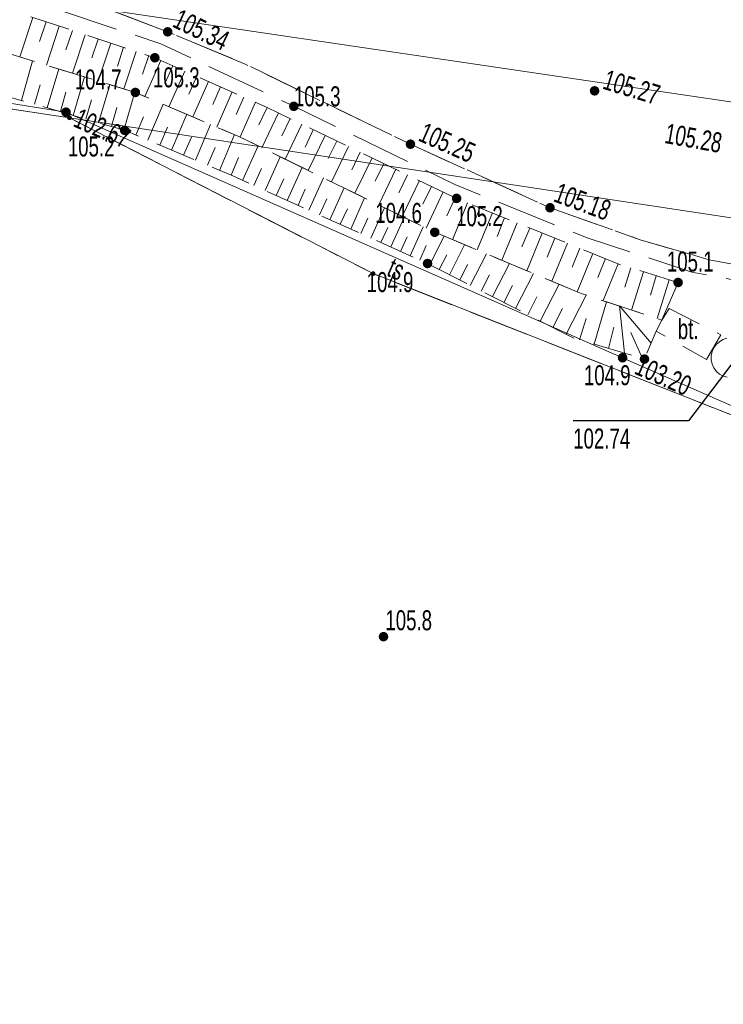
# Model space of a CAD drawing. Header units: inches. Extents: x 6497603 to 6502483, y 5925790 to 5934357.
# Tile 103 of 256: x 6500975 to 6501001, y 5926097 to 5926133. Entities that reach past the tile are written whole.
import ezdxf
from ezdxf.enums import TextEntityAlignment as Align

# ---------------------------------------------------------------- set-up
doc = ezdxf.new("R2010")
doc.units = ezdxf.units.IN
doc.header["$MEASUREMENT"] = 0
for name, pattern in [('1.5_0.75', [2.25, 1.5, -0.75]), ('2.25_0.75', [3, 2.25, -0.75]), ('219-1000', [0, 0]), ('egkk-1000', [3, 2.25, -0.75]), ('egug-1000', [1.5, 0.75, -0.75])]:
    doc.linetypes.add(name, pattern=pattern)
for name, color, linetype in [('000 Inne (niezydentyfikowane)', 7, 'Continuous'), ('203-punkt graniczny', 7, 'Continuous'), ('217-kontur klasyfikacyjny', 7, 'Continuous'), ('218-kontur użytku gruntowego', 7, 'Continuous'), ('219-działka ewidencyjna', 7, 'Continuous'), ('jezdnia', 7, 'Continuous'), ('komora podziemna', 7, 'Continuous'), ('obszar utwardzony', 7, 'Continuous'), ('obszar utwardzony-Atr17', 7, 'Continuous'), ('pikieta naturalna', 7, 'Continuous'), ('pikieta naturalna-Atr2', 7, 'Continuous'), ('pikieta sztuczna', 7, 'Continuous'), ('pikieta sztuczna-Atr2', 7, 'Continuous'), ('przewód telekomunikacyjny podziemny', 7, 'Continuous'), ('przewód telekomunikacyjny podziemny-Atr1', 7, 'Continuous'), ('rzędna', 7, 'Continuous'), ('rzędna-Atr2', 7, 'Continuous'), ('rzędna-Atr3', 7, 'Continuous'), ('skarpa nieumocniona', 7, 'Continuous')]:
    doc.layers.add(name, color=color, linetype=linetype)
doc.styles.get("Standard").update_dxf_attribs({"font": 'arial.ttf'})

# ---------------------------------------------------------------- blocks, each defined once
blk = doc.blocks.new('203')
at = {"linetype": 'Continuous', "lineweight": 0}
h = blk.add_hatch(color=0, dxfattribs=at)
edge = h.paths.add_edge_path()
edge.add_arc((0, 0), 0.09, 0, 360)
blk = doc.blocks.new('PW01')
at = {"linetype": 'Continuous', "lineweight": 13}
h = blk.add_hatch(color=0, dxfattribs=at)
edge = h.paths.add_edge_path()
edge.add_arc((0, 0), 0.18, 0, 360)

msp = doc.modelspace()

# ---------------------------------------------------------------- linework, layer by layer
at = {"layer": '000 Inne (niezydentyfikowane)', "color": 7, "linetype": 'Continuous', "lineweight": 18, "flags": 128}
for points in [[(6500975.19, 5926133.54), (6500974.7, 5926132.06)], [(6500975.69, 5926133.38), (6500975.44, 5926132.64)], [(6500976.18, 5926133.21), (6500975.7, 5926131.75)], [(6500976.67, 5926133.05), (6500976.43, 5926132.33)], [(6500977.15, 5926132.89), (6500976.68, 5926131.45)], [(6500977.64, 5926132.73), (6500977.4, 5926132.02)], [(6500978.11, 5926132.57), (6500977.64, 5926131.15)], [(6500978.59, 5926132.42), (6500978.36, 5926131.71)], [(6500979.06, 5926132.26), (6500978.6, 5926130.86)], [(6500979.53, 5926132.11), (6500979.3, 5926131.41)], [(6500974.76, 5926130.43), (6500975.18, 5926131.91)], [(6500975.73, 5926130.15), (6500976.16, 5926131.61)], [(6500979.98, 5926131.93), (6500979.39, 5926130.58)], [(6500980.43, 5926131.73), (6500980.14, 5926131.06)], [(6500976.7, 5926129.87), (6500977.12, 5926131.32)], [(6500980.88, 5926131.53), (6500980.29, 5926130.19)], [(6500981.33, 5926131.34), (6500981.04, 5926130.67)], [(6500975.25, 5926130.29), (6500975.46, 5926131.02)], [(6500977.65, 5926129.59), (6500978.07, 5926131.02)], [(6500981.77, 5926131.14), (6500981.19, 5926129.81)], [(6500982.22, 5926130.94), (6500981.93, 5926130.28)], [(6500976.22, 5926130.01), (6500976.43, 5926130.74)], [(6500978.6, 5926129.32), (6500979.01, 5926130.74)], [(6500982.66, 5926130.75), (6500982.08, 5926129.43)], [(6500983.1, 5926130.55), (6500982.81, 5926129.9)], [(6500977.18, 5926129.73), (6500977.39, 5926130.45)], [(6500978.13, 5926129.45), (6500978.33, 5926130.17)], [(6500979.5, 5926128.94), (6500980.07, 5926130.29)], [(6500983.53, 5926130.36), (6500982.96, 5926129.06)], [(6500983.97, 5926130.17), (6500983.66, 5926129.52)], [(6500979.05, 5926129.13), (6500979.33, 5926129.81)], [(6500980.39, 5926128.57), (6500980.96, 5926129.91)], [(6500984.4, 5926129.96), (6500983.77, 5926128.66)], [(6500984.83, 5926129.75), (6500984.52, 5926129.1)], [(6500979.95, 5926128.75), (6500980.23, 5926129.43)], [(6500981.29, 5926128.19), (6500981.85, 5926129.53)], [(6500985.27, 5926129.54), (6500984.64, 5926128.23)], [(6500980.84, 5926128.38), (6500981.13, 5926129.05)], [(6500982.18, 5926127.81), (6500982.74, 5926129.15)], [(6500985.7, 5926129.33), (6500985.39, 5926128.68)], [(6500986.14, 5926129.12), (6500985.51, 5926127.81)], [(6500981.73, 5926128), (6500982.02, 5926128.67)], [(6500983.05, 5926127.43), (6500983.63, 5926128.73)], [(6500986.58, 5926128.91), (6500986.26, 5926128.25)], [(6500987.02, 5926128.7), (6500986.38, 5926127.38)], [(6500982.62, 5926127.63), (6500982.9, 5926128.29)], [(6500983.89, 5926127.05), (6500984.46, 5926128.32)], [(6500987.46, 5926128.49), (6500987.14, 5926127.83)], [(6500987.9, 5926128.28), (6500987.26, 5926126.95)], [(6500984.72, 5926126.68), (6500985.28, 5926127.92)], [(6500988.34, 5926128.07), (6500988.02, 5926127.4)], [(6500983.47, 5926127.24), (6500983.76, 5926127.88)], [(6500988.79, 5926127.86), (6500988.15, 5926126.52)], [(6500989.23, 5926127.64), (6500988.91, 5926126.97)], [(6500984.31, 5926126.87), (6500984.59, 5926127.49)], [(6500985.53, 5926126.32), (6500986.08, 5926127.53)], [(6500989.68, 5926127.43), (6500989.03, 5926126.08)], [(6500990.13, 5926127.21), (6500989.8, 5926126.54)], [(6500985.13, 5926126.5), (6500985.4, 5926127.11)], [(6500986.32, 5926125.96), (6500986.86, 5926127.15)], [(6500990.57, 5926127), (6500989.93, 5926125.65)], [(6500985.93, 5926126.14), (6500986.2, 5926126.74)], [(6500987.1, 5926125.61), (6500987.62, 5926126.78)], [(6500991.02, 5926126.78), (6500990.7, 5926126.11)], [(6500991.48, 5926126.59), (6500990.92, 5926125.21)], [(6500986.71, 5926125.79), (6500986.98, 5926126.37)], [(6500987.86, 5926125.27), (6500988.37, 5926126.41)], [(6500991.94, 5926126.41), (6500991.66, 5926125.71)], [(6500992.41, 5926126.22), (6500991.84, 5926124.83)], [(6500987.48, 5926125.44), (6500987.74, 5926126.02)], [(6500988.6, 5926124.94), (6500989.1, 5926126.05)], [(6500989.33, 5926124.61), (6500989.82, 5926125.7)], [(6500992.87, 5926126.03), (6500992.59, 5926125.33)], [(6500993.34, 5926125.84), (6500992.77, 5926124.44)], [(6500988.23, 5926125.11), (6500988.49, 5926125.67)], [(6500988.97, 5926124.77), (6500989.22, 5926125.32)], [(6500990.06, 5926124.28), (6500990.6, 5926125.34)], [(6500993.81, 5926125.65), (6500993.52, 5926124.95)], [(6500994.27, 5926125.46), (6500993.7, 5926124.05)], [(6500989.69, 5926124.45), (6500989.93, 5926124.99)], [(6500990.8, 5926123.9), (6500991.37, 5926125.02)], [(6500994.75, 5926125.27), (6500994.46, 5926124.56)], [(6500995.22, 5926125.08), (6500994.64, 5926123.66)], [(6500990.42, 5926124.09), (6500990.7, 5926124.64)], [(6500991.58, 5926123.5), (6500992.19, 5926124.68)], [(6500995.69, 5926124.89), (6500995.4, 5926124.18)], [(6500996.17, 5926124.7), (6500995.59, 5926123.26)], [(6500991.19, 5926123.7), (6500991.48, 5926124.28)], [(6500992.41, 5926123.08), (6500993.05, 5926124.32)], [(6500996.65, 5926124.51), (6500996.36, 5926123.8)], [(6500997.12, 5926124.31), (6500996.56, 5926122.93)], [(6500991.99, 5926123.29), (6500992.3, 5926123.9)], [(6500993.28, 5926122.63), (6500993.95, 5926123.95)], [(6500997.6, 5926124.16), (6500997.38, 5926123.44)], [(6500998.07, 5926124.01), (6500997.63, 5926122.57)], [(6500998.55, 5926123.86), (6500998.33, 5926123.14)], [(6500992.84, 5926122.86), (6500993.17, 5926123.5)], [(6500994.2, 5926122.16), (6500994.91, 5926123.55)], [(6500999.03, 5926123.71), (6500998.58, 5926122.26)], [(6500995.17, 5926121.67), (6500995.92, 5926123.14)], [(6500993.74, 5926122.4), (6500994.08, 5926123.07)], [(6500996.22, 5926121.3), (6500996.69, 5926122.89)], [(6500994.68, 5926121.92), (6500995.04, 5926122.63)], [(6500998.36, 5926121.33), (6500997.17, 5926122.73)], [(6500997.36, 5926120.96), (6500997.17, 5926122.73)], [(6500995.68, 5926121.46), (6500995.92, 5926122.26)], [(6500996.76, 5926121.14), (6500996.96, 5926121.93)], [(6500998.04, 5926120.76), (6500997.6, 5926121.74)]]:
    msp.add_lwpolyline(points, dxfattribs=at)
at = {"layer": '217-kontur klasyfikacyjny', "color": 3, "linetype": 'egkk-1000', "lineweight": 18, "flags": 128}
for points in [[(6500976.56, 5926129.78), (6500933.71, 5926136.25)], [(6500987.94, 5926123.94), (6500976.56, 5926129.78)], [(6501004.85, 5926117.28), (6500987.94, 5926123.94)]]:
    msp.add_lwpolyline(points, dxfattribs=at)
at = {"layer": '218-kontur użytku gruntowego', "color": 3, "linetype": 'egug-1000', "lineweight": 18, "flags": 128}
for points in [[(6500976.56, 5926129.78), (6500933.71, 5926136.25)], [(6500987.94, 5926123.94), (6500976.56, 5926129.78)], [(6501004.85, 5926117.28), (6500987.94, 5926123.94)]]:
    msp.add_lwpolyline(points, dxfattribs=at)
at = {"layer": '219-działka ewidencyjna', "color": 3, "linetype": '219-1000', "lineweight": 18, "flags": 128}
for points in [[(6501054.43, 5926122.55), (6500906.65, 5926144.35)], [(6500905.95, 5926140.46), (6500976.56, 5926129.78)], [(6500976.56, 5926129.78), (6500987.94, 5926123.94)], [(6500976.56, 5926129.78), (6501062.46, 5926116.8)], [(6500987.94, 5926123.94), (6501004.85, 5926117.28)]]:
    msp.add_lwpolyline(points, dxfattribs=at)
at = {"layer": 'jezdnia', "color": 7, "linetype": '2.25_0.75', "lineweight": 18, "flags": 128}
msp.add_lwpolyline([(6500967.52, 5926475.78), (6500970.47, 5926475.3), (6500970.34, 5926474.17), (6500969.68, 5926470.3), (6500969.49, 5926469.27), (6500968.64, 5926464.1), (6500968.02, 5926460.39), (6500966.41, 5926450.57), (6500964.71, 5926440.65), (6500963.12, 5926430.78), (6500961.32, 5926419.97), (6500959.67, 5926410.08), (6500959.52, 5926409.05), (6500958.4, 5926402.16), (6500958.2, 5926401.16), (6500956.52, 5926390.93), (6500955.92, 5926387.39), (6500955.8, 5926386.37), (6500953.89, 5926374.55), (6500953.73, 5926373.46), (6500953.44, 5926371.55), (6500953.08, 5926369.21), (6500952.69, 5926366.58), (6500952.26, 5926363.66), (6500951.98, 5926361.63), (6500951.62, 5926358.68), (6500951.27, 5926355.63), (6500950.83, 5926351.7), (6500950.56, 5926348.7), (6500950.2, 5926344.71), (6500949.87, 5926340.76), (6500949.76, 5926338.7), (6500949.68, 5926335.75), (6500949.64, 5926334.74), (6500949.52, 5926328.23), (6500949.49, 5926327.2), (6500949.48, 5926325.22), (6500949.47, 5926322.2), (6500949.55, 5926319.76), (6500949.66, 5926317.23), (6500949.84, 5926313.23), (6500950.01, 5926310.21), (6500950.17, 5926308.21), (6500950.43, 5926305.18), (6500950.74, 5926302.26), (6500951.06, 5926299.26), (6500951.49, 5926295.58), (6500952.08, 5926290.33), (6500952.73, 5926285.4), (6500953.13, 5926282.44), (6500953.57, 5926279.4), (6500954.04, 5926276.46), (6500954.41, 5926274.33), (6500954.74, 5926272.49), (6500955.37, 5926269.55), (6500956.06, 5926266.66), (6500956.52, 5926264.7), (6500957.04, 5926262.72), (6500957.79, 5926259.85), (6500958.59, 5926257.01), (6500959.46, 5926254.06), (6500960.33, 5926251.13), (6500961.47, 5926247.41), (6500962.32, 5926244.49), (6500963.34, 5926241.33), (6500964.48, 5926237.89), (6500965.5, 5926234.96), (6500966.14, 5926233.14), (6500966.53, 5926232.14), (6500968.88, 5926225.61), (6500969.29, 5926224.6), (6500970.02, 5926222.74), (6500970.38, 5926221.87), (6500971.84, 5926218.15), (6500972.99, 5926215.36), (6500974.13, 5926212.6), (6500975.34, 5926209.86), (6500976.57, 5926207.09), (6500977.79, 5926204.36), (6500979.13, 5926201.69), (6500980.03, 5926199.93), (6500981.16, 5926197.8), (6500982.17, 5926195.97), (6500982.82, 5926194.92), (6500983.5, 5926193.77), (6500984.62, 5926192.1), (6500985.77, 5926190.49), (6500986.98, 5926188.92), (6500988.2, 5926187.36), (6500989.17, 5926186.2), (6500990.87, 5926184.3), (6500992.5, 5926182.51), (6500994.27, 5926180.73), (6500995.76, 5926179.32), (6500997.26, 5926177.93), (6500997.98, 5926177.32), (6500999.49, 5926176), (6501001.04, 5926174.69), (6501002.64, 5926173.48), (6501003.77, 5926172.66), (6501005.08, 5926171.78), (6501006.76, 5926170.76), (6501009.35, 5926169.19), (6501011.02, 5926168.15), (6501012.75, 5926167), (6501015.2, 5926165.27), (6501017.63, 5926163.53), (6501019.23, 5926162.32), (6501020.36, 5926161.31), (6501021.45, 5926160.26), (6501022.54, 5926159.21), (6501023.77, 5926157.9), (6501024.43, 5926157.12), (6501025.28, 5926156.11), (6501026.36, 5926154.87), (6501027.57, 5926153.3), (6501028.15, 5926152.45), (6501028.65, 5926151.68), (6501029.28, 5926150.71), (6501030.17, 5926149.6), (6501030.99, 5926148.6), (6501031.86, 5926147.75), (6501032.71, 5926147), (6501033.36, 5926146.49), (6501034.56, 5926145.76), (6501035.84, 5926145.14), (6501037.14, 5926144.59), (6501038.54, 5926143.97), (6501039.7, 5926143.38), (6501041.25, 5926142.34), (6501042.55, 5926141.23), (6501043.36, 5926140.29), (6501044.15, 5926139.04), (6501044.95, 5926137.68), (6501045.97, 5926135.97), (6501046.76, 5926134.83), (6501047.06, 5926134.43), (6501047.46, 5926133.9), (6501048.29, 5926133.07), (6501049.15, 5926132.29), (6501050.1, 5926131.67), (6501051.14, 5926131.14), (6501052.32, 5926130.71), (6501053.32, 5926130.44), (6501054.33, 5926130.26), (6501054.81, 5926130.11), (6501059.21, 5926129.52), (6501060.24, 5926129.37), (6501062.18, 5926128.95), (6501065.52, 5926128.17), (6501067.51, 5926127.68), (6501067.94, 5926127.56), (6501072.36, 5926126.36), (6501076.16, 5926125.39), (6501077, 5926125.24), (6501079.93, 5926124.73), (6501091.81, 5926122.96), (6501106.86, 5926120.63), (6501107.86, 5926120.45), (6501114.26, 5926119.46), (6501115.28, 5926119.31), (6501129.17, 5926117.14), (6501141.73, 5926115.29), (6501155.8, 5926113.1), (6501156.84, 5926112.94), (6501163.71, 5926111.96), (6501164.73, 5926111.81), (6501169.7, 5926111.07), (6501186.02, 5926108.73), (6501187.04, 5926108.57), (6501197.9, 5926107.02), (6501198.93, 5926106.86), (6501209.44, 5926105.01), (6501213.12, 5926104.73), (6501214.13, 5926104.59), (6501218.06, 5926103.95), (6501219.09, 5926103.82), (6501225, 5926102.98), (6501226.03, 5926103), (6501226.9, 5926103.16), (6501227.59, 5926103.32), (6501228.34, 5926103.71), (6501228.93, 5926104.14), (6501229.4, 5926105.03), (6501229.75, 5926106.03), (6501230.03, 5926107.51), (6501230.13, 5926108.51), (6501230.41, 5926111.43), (6501235.51, 5926111.16), (6501235.42, 5926108.23), (6501235.48, 5926107.23), (6501235.64, 5926106.46), (6501236.12, 5926105.41), (6501236.84, 5926104.54), (6501237.77, 5926103.89), (6501238.91, 5926103.49), (6501240.04, 5926103.43), (6501241.16, 5926103.54), (6501242.17, 5926103.85), (6501243.16, 5926104.12), (6501253.15, 5926106.97), (6501253.23, 5926106.89), (6501254.28, 5926103.94), (6501255.15, 5926100.97), (6501254.99, 5926100.67), (6501253.62, 5926100.28), (6501252.65, 5926100), (6501249.77, 5926099.21), (6501248.73, 5926098.94), (6501244.96, 5926097.81), (6501243.92, 5926097.57), (6501242.05, 5926097.03), (6501240.92, 5926096.64), (6501239.24, 5926095.9), (6501238.04, 5926095.27), (6501237.2, 5926094.68), (6501236.35, 5926093.84), (6501235.38, 5926092.95), (6501234.5, 5926091.83), (6501233.74, 5926090.74), (6501233.24, 5926089.73), (6501232.77, 5926088.7), (6501232.51, 5926087.65), (6501232.15, 5926085.66), (6501231.07, 5926079.74), (6501230.21, 5926075.13), (6501227.92, 5926063.04), (6501227.8, 5926062.48), (6501227.76, 5926061.73), (6501227.77, 5926061.08), (6501227.88, 5926060.39), (6501228.08, 5926059.83), (6501228.38, 5926059.33), (6501228.85, 5926058.88), (6501229.59, 5926058.46), (6501230.48, 5926058.18), (6501231.24, 5926057.98), (6501236.18, 5926057.48), (6501247.14, 5926056.54), (6501247.78, 5926056.32), (6501247.32, 5926053.12), (6501247.25, 5926050.18), (6501240.84, 5926050.54), (6501235.01, 5926051.15), (6501232.93, 5926051.11), (6501231.58, 5926051.14), (6501230.74, 5926051.16), (6501229.93, 5926051.11), (6501229.08, 5926050.94), (6501228.33, 5926050.61), (6501227.56, 5926049.99), (6501227.03, 5926049.46), (6501226.57, 5926048.76), (6501226.26, 5926048.04), (6501226.07, 5926047), (6501224.9, 5926038.07), (6501224.76, 5926037.04), (6501223.95, 5926030.65), (6501223.78, 5926029.64), (6501222.8, 5926021.69), (6501222.62, 5926020.67), (6501221.85, 5926014.28), (6501221.72, 5926013.21), (6501220.01, 5926001.35), (6501219.92, 5926000.35), (6501218.92, 5925993.96), (6501218.73, 5925992.94), (6501217.59, 5925985.53), (6501217.19, 5925983.25), (6501216.34, 5925978.62), (6501216.11, 5925977.64), (6501215.34, 5925973.74), (6501215.12, 5925972.71), (6501214.1, 5925967.79), (6501212.17, 5925958.57), (6501211.6, 5925955.9), (6501210.39, 5925950.18), (6501210.15, 5925949.2), (6501208.72, 5925942.4), (6501208.51, 5925941.33), (6501206.97, 5925934), (6501206.1, 5925929.6), (6501205.96, 5925928.62), (6501203.95, 5925916.84), (6501200.99, 5925899.07), (6501197.27, 5925877.8), (6501197.19, 5925877.04), (6501197.19, 5925876.24), (6501197.31, 5925875.07), (6501197.66, 5925873.98), (6501197.97, 5925873.22), (6501198.63, 5925872.3), (6501199.23, 5925871.72), (6501199.74, 5925871.37), (6501200.42, 5925871.01), (6501201.38, 5925870.71), (6501202.44, 5925870.55), (6501201.55, 5925864.88), (6501201.24, 5925864.89), (6501200.2, 5925864.97), (6501198.98, 5925864.81), (6501197.51, 5925864.23), (6501196.67, 5925863.67), (6501195.78, 5925862.79), (6501195.34, 5925862.22), (6501195.05, 5925861.84), (6501194.69, 5925861.34), (6501194.31, 5925860.58), (6501193.88, 5925859.32), (6501193.66, 5925858.13), (6501191.37, 5925844.58), (6501188.63, 5925845.69), (6501186.06, 5925846.29), (6501188.34, 5925859.28), (6501189.55, 5925865.75), (6501190.19, 5925869.41), (6501190.72, 5925872.53), (6501192, 5925879.57), (6501195.3, 5925899.15), (6501198.39, 5925917.25), (6501200.06, 5925927.91), (6501200.49, 5925930.37), (6501201.43, 5925935.3), (6501202.26, 5925939.27), (6501205.89, 5925956.67), (6501206.71, 5925960.26), (6501209.44, 5925973.27), (6501210.33, 5925977.62), (6501211, 5925981.11), (6501211.51, 5925984.07), (6501211.73, 5925985.08), (6501212.62, 5925991.03), (6501213.62, 5925996.92), (6501213.83, 5925997.96), (6501214.76, 5926004.82), (6501214.89, 5926005.86), (6501216.15, 5926014.76), (6501216.28, 5926015.75), (6501217.09, 5926022.16), (6501217.19, 5926023.22), (6501218.27, 5926030.95), (6501221.29, 5926054.94), (6501221.42, 5926055.98), (6501222.24, 5926062.4), (6501222.34, 5926063.44), (6501224.16, 5926076.33), (6501224.9, 5926081.72), (6501225.66, 5926087.21), (6501225.76, 5926088.39), (6501225.79, 5926089.57), (6501225.74, 5926090.79), (6501225.65, 5926091.85), (6501225.41, 5926093.04), (6501225.02, 5926094.16), (6501224.47, 5926095.07), (6501223.68, 5926095.94), (6501222.87, 5926096.5), (6501222, 5926096.87), (6501221.03, 5926097.17), (6501220.05, 5926097.37), (6501218.15, 5926097.65), (6501217.08, 5926097.83), (6501213.18, 5926098.37), (6501212.16, 5926098.52), (6501210.21, 5926098.79), (6501209.19, 5926099), (6501203.73, 5926099.73), (6501202.71, 5926099.87), (6501199.75, 5926100.28), (6501198.75, 5926100.43), (6501192.84, 5926101.32), (6501191.84, 5926101.46), (6501178.52, 5926103.46), (6501168.08, 5926104.92), (6501167.07, 5926105.07), (6501161.11, 5926105.95), (6501160.15, 5926106.11), (6501141.22, 5926108.96), (6501128.91, 5926110.87), (6501107.19, 5926114.24), (6501091.02, 5926116.76), (6501087.03, 5926117.36), (6501085.63, 5926117.57), (6501084.66, 5926117.74), (6501082.7, 5926117.91), (6501080.66, 5926118.01), (6501077.67, 5926118.12), (6501076.66, 5926118.16), (6501075.65, 5926118.1), (6501074.96, 5926118.04), (6501074.24, 5926117.87), (6501073.45, 5926117.58), (6501072.83, 5926117.24), (6501072.24, 5926116.73), (6501071.92, 5926116.36), (6501071.6, 5926115.95), (6501071.13, 5926115.07), (6501070.2, 5926112.15), (6501069.14, 5926109.35), (6501065.67, 5926107.67), (6501060.98, 5926105.37), (6501056.17, 5926102.92), (6501047.77, 5926098.64), (6501039.02, 5926094.25), (6501035.19, 5926092.32), (6501033.38, 5926091.57), (6501031.9, 5926091.17), (6501030.72, 5926091), (6501029.45, 5926090.96), (6501027.96, 5926091.09), (6501026.37, 5926091.21), (6501025.08, 5926091.02), (6501023.8, 5926090.63), (6501022.54, 5926089.24), (6501020.92, 5926087.38), (6501018.93, 5926085.36), (6501016.88, 5926083.52), (6501014.11, 5926081.3), (6501011.15, 5926079.19), (6501008.09, 5926077.35), (6501004.66, 5926075.72), (6501000.14, 5926073.66), (6500996.05, 5926071.78), (6500991.19, 5926069.54), (6500987.22, 5926067.8), (6500985.88, 5926070.25), (6500984.5, 5926072.54), (6500990.81, 5926076.24), (6500997.85, 5926080.69), (6501004.96, 5926085.16), (6501007.77, 5926086.97), (6501009.89, 5926088.54), (6501012.32, 5926090.44), (6501014.72, 5926092.81), (6501016.4, 5926095.01), (6501018.1, 5926097.7), (6501019.49, 5926099.95), (6501021.13, 5926103.12), (6501021.79, 5926104.63), (6501021.73, 5926104.89), (6501022.4, 5926106.7), (6501022.77, 5926107.65), (6501022.96, 5926108.66), (6501023.19, 5926109.6), (6501023.35, 5926110.74), (6501023.42, 5926111.89), (6501023.37, 5926112.99), (6501023.17, 5926114.21), (6501022.81, 5926115.94), (6501022.34, 5926117.28), (6501021.93, 5926118.41), (6501021.38, 5926119.39), (6501020.82, 5926120.06), (6501020.31, 5926120.58), (6501019.37, 5926121.14), (6501018.64, 5926121.59), (6501017.79, 5926122.01), (6501016.87, 5926122.36), (6501016.07, 5926122.61), (6501015.13, 5926122.79), (6501014.32, 5926122.89), (6501013.3, 5926122.96), (6501011.3, 5926123.02), (6501010.28, 5926123.07), (6501008.82, 5926123.15), (6501007.35, 5926123.27), (6501006.78, 5926123.46), (6501004.62, 5926123.76), (6501002.02, 5926124.18), (6501000.54, 5926124.46), (6500997.95, 5926125.21), (6500994.57, 5926126.41), (6500989.34, 5926128.79), (6500983.15, 5926131.79), (6500980.24, 5926133), (6500976.92, 5926134.27), (6500973.27, 5926135.38), (6500969.21, 5926136.46), (6500966.14, 5926137.16), (6500962.38, 5926137.84), (6500956.83, 5926138.72), (6500951.6, 5926139.58), (6500948.09, 5926140.28), (6500941.13, 5926141.59), (6500936.68, 5926142.36), (6500936.26, 5926142.38), (6500936.91, 5926144.94), (6500937.28, 5926147.22), (6500938.48, 5926147.26), (6500944.87, 5926146.1), (6500952.28, 5926144.84), (6500952.45, 5926144.94), (6500957.36, 5926144.12), (6500958.42, 5926144.02), (6500960.33, 5926143.82), (6500961.34, 5926143.73), (6500962.4, 5926143.7), (6500964.35, 5926143.61), (6500966.38, 5926143.52), (6500968.34, 5926143.33), (6500970.37, 5926142.99), (6500972.16, 5926142.64), (6500975.22, 5926141.96), (6500978.14, 5926141.2), (6500980.07, 5926140.59), (6500984.84, 5926139.11), (6500988.6, 5926137.98), (6500991.96, 5926137.02), (6500993.89, 5926136.41), (6500996.3, 5926135.75), (6500998.23, 5926135.25), (6500999.76, 5926134.9), (6501002.22, 5926134.43), (6501003.59, 5926134.13), (6501004.64, 5926133.95), (6501005.57, 5926133.82), (6501006.54, 5926133.72), (6501007.41, 5926133.65), (6501008.58, 5926133.66), (6501009.4, 5926133.71), (6501010.99, 5926133.99), (6501012.51, 5926134.33), (6501013.46, 5926134.67), (6501014.17, 5926134.95), (6501015.06, 5926135.45), (6501015.72, 5926135.84), (6501016.55, 5926136.42), (6501017.28, 5926137.05), (6501017.97, 5926137.76), (6501018.59, 5926138.35), (6501019.09, 5926139.31), (6501019.34, 5926140.2), (6501019.48, 5926141.24), (6501019.5, 5926142.22), (6501019.53, 5926143.17), (6501019.42, 5926144.33), (6501019.23, 5926145.48), (6501018.9, 5926146.66), (6501018.59, 5926147.63), (6501018.18, 5926148.39), (6501017.57, 5926149.31), (6501017.02, 5926149.96), (6501016.24, 5926150.87), (6501015.1, 5926152.17), (6501013.64, 5926153.83), (6501013.57, 5926154), (6501012.46, 5926155.3), (6501009.41, 5926158.38), (6501006.55, 5926161.1), (6501003.79, 5926163.84), (6501000.27, 5926167.22), (6500997.75, 5926169.48), (6500994.93, 5926171.9), (6500993.22, 5926173.37), (6500990.08, 5926176.36), (6500986.16, 5926180.45), (6500984.36, 5926182.53), (6500983.92, 5926182.88), (6500982.09, 5926185.15), (6500980.83, 5926186.8), (6500979.72, 5926188.4), (6500979.64, 5926188.64), (6500977.9, 5926191.3), (6500976.68, 5926193.39), (6500974.4, 5926197.5), (6500971.6, 5926203.33), (6500970.2, 5926206.34), (6500968.02, 5926211.54), (6500966.1, 5926216.13), (6500964.42, 5926220.5), (6500963.39, 5926223.18), (6500962.78, 5926224.79), (6500960.85, 5926229.86), (6500958.92, 5926235.34), (6500957.26, 5926240.34), (6500955.77, 5926245.22), (6500954.5, 5926249.48), (6500953.02, 5926254.47), (6500951.16, 5926261.1), (6500950.63, 5926263.22), (6500949.44, 5926268.23), (6500948.4, 5926273.5), (6500947.44, 5926279.19), (6500946.72, 5926284.52), (6500945.98, 5926290.57), (6500945.39, 5926295.06), (6500944.64, 5926301.22), (6500943.99, 5926308.19), (6500943.71, 5926313.06), (6500943.38, 5926320.02), (6500943.36, 5926324.68), (6500943.39, 5926329.54), (6500943.52, 5926335.16), (6500943.63, 5926336.77), (6500943.87, 5926342.09), (6500944.45, 5926348.6), (6500944.89, 5926353.17), (6500945.31, 5926356.92), (6500946, 5926362.7), (6500946.75, 5926367.77), (6500946.9, 5926369.53), (6500947.97, 5926376.36), (6500948.58, 5926379.99), (6500949.87, 5926387.54), (6500950.36, 5926390.87), (6500950.58, 5926392.97), (6500951.07, 5926399.96), (6500951.2, 5926400.17), (6500951.56, 5926405.22), (6500951.74, 5926408.6), (6500951.86, 5926412.25), (6500952.04, 5926414.31), (6500952.81, 5926417.99), (6500953.87, 5926422.25), (6500955.38, 5926427.84), (6500956.84, 5926433.28), (6500957.79, 5926436.87), (6500958.47, 5926439.89), (6500959.31, 5926444.93), (6500960.75, 5926453.89), (6500962.75, 5926465.71), (6500964.63, 5926476.24)], close=True, dxfattribs=at)
at = {"layer": 'komora podziemna', "color": 34, "linetype": 'Continuous', "lineweight": 18, "flags": 128}
msp.add_lwpolyline([(6501001.21, 5926120.06), (6501001.06, 5926120.1), (6501000.92, 5926120.18), (6501000.81, 5926120.28), (6501000.71, 5926120.41), (6501000.65, 5926120.55), (6501000.61, 5926120.71), (6501000.61, 5926120.86), (6501000.65, 5926121.02), (6501000.71, 5926121.16), (6501000.8, 5926121.29), (6501000.92, 5926121.39), (6501001.05, 5926121.47), (6501001.2, 5926121.52)], dxfattribs=at)
at = {"layer": 'obszar utwardzony', "color": 7, "linetype": '2.25_0.75', "lineweight": 18, "flags": 128}
for points in [[(6500936.68, 5926142.36), (6500941.13, 5926141.59), (6500948.09, 5926140.28), (6500951.6, 5926139.58), (6500956.83, 5926138.72), (6500962.38, 5926137.84), (6500966.14, 5926137.16), (6500969.21, 5926136.46), (6500973.27, 5926135.38), (6500976.92, 5926134.27), (6500980.24, 5926133), (6500983.15, 5926131.79), (6500989.34, 5926128.79), (6500994.57, 5926126.41), (6500997.95, 5926125.21), (6501000.54, 5926124.46), (6501002.02, 5926124.18), (6501004.62, 5926123.76), (6501006.78, 5926123.46), (6501007.35, 5926123.27), (6501007.28, 5926122.83), (6501003.55, 5926123.32), (6500999.89, 5926124), (6500995.96, 5926125.28), (6500991, 5926127.28), (6500984.97, 5926130.21), (6500979.99, 5926132.55), (6500972.85, 5926134.92), (6500965.24, 5926136.69), (6500956.23, 5926138.16), (6500946.38, 5926139.99), (6500936.5, 5926141.76)], [(6500998.55, 5926121.79), (6500998.76, 5926122.2), (6500999.03, 5926122.64), (6501000.97, 5926121.65), (6501000.43, 5926120.72)]]:
    msp.add_lwpolyline(points, close=True, dxfattribs=at)
at = {"layer": 'przewód telekomunikacyjny podziemny', "color": 30, "linetype": 'Continuous', "lineweight": 18, "flags": 128}
msp.add_lwpolyline([(6501165.8, 5926114.72), (6501163.14, 5926115.14), (6501159.67, 5926104.97), (6501150.51, 5926106.18), (6501125.56, 5926108.57), (6501100.25, 5926113.67), (6501086.17, 5926113.3), (6501078.13, 5926109.35), (6501051.27, 5926095.88), (6501040.8, 5926090.27), (6501028.43, 5926084.29), (6501027.7, 5926086.01), (6501017.32, 5926097.94), (6501015.81, 5926099.66), (6501016.21, 5926112.48), (6500997.29, 5926120.79), (6500976.43, 5926129.99), (6500949.9, 5926134.24), (6500911.8, 5926140.43), (6500877.16, 5926145.85), (6500842.08, 5926151.36), (6500793.95, 5926157.85), (6500767.15, 5926161.48)], dxfattribs=at)
at = {"layer": 'rzędna-Atr2', "color": 7, "flags": 128}
msp.add_lwpolyline([(6501001.62, 5926120.88), (6500999.76, 5926118.43), (6500995.438, 5926118.43)], dxfattribs=at)
at = {"layer": 'skarpa nieumocniona', "color": 7, "linetype": '1.5_0.75', "lineweight": 18, "flags": 128}
for points in [[(6500999.37, 5926123.61), (6500998.76, 5926122.2), (6500995.74, 5926123.2), (6500990.25, 5926125.49), (6500982.91, 5926129.08), (6500979.03, 5926130.73), (6500973.22, 5926132.51), (6500964.53, 5926134.45), (6500955.58, 5926136.1), (6500944.38, 5926137.78), (6500933.78, 5926139.37), (6500934.55, 5926141.22), (6500944.76, 5926139.64), (6500956.41, 5926137.76), (6500965.44, 5926136.09), (6500974.05, 5926133.92), (6500979.76, 5926132.03), (6500983.94, 5926130.18), (6500991.07, 5926126.76), (6500997.23, 5926124.27)], [(6500999.37, 5926123.61), (6500998.76, 5926122.2), (6500995.74, 5926123.2), (6500990.25, 5926125.49), (6500982.91, 5926129.08), (6500979.03, 5926130.73), (6500973.22, 5926132.51), (6500964.53, 5926134.45), (6500955.58, 5926136.1), (6500944.38, 5926137.78), (6500933.78, 5926139.37), (6500934.55, 5926141.22), (6500944.76, 5926139.64), (6500956.41, 5926137.76), (6500965.44, 5926136.09), (6500974.05, 5926133.92), (6500979.76, 5926132.03), (6500983.94, 5926130.18), (6500991.07, 5926126.76), (6500997.23, 5926124.27)], [(6500933.78, 5926139.37), (6500944.38, 5926137.78), (6500955.58, 5926136.1), (6500964.53, 5926134.45), (6500973.22, 5926132.51), (6500979.03, 5926130.73), (6500982.91, 5926129.08), (6500990.25, 5926125.49), (6500995.74, 5926123.2), (6500998.76, 5926122.2), (6500998.55, 5926121.79), (6500998.11, 5926120.74), (6500995.44, 5926121.53), (6500989.98, 5926124.32), (6500982.68, 5926127.6), (6500978.63, 5926129.31), (6500972.85, 5926130.98), (6500963.76, 5926132.49), (6500955.33, 5926133.56), (6500943.72, 5926135.45), (6500933.51, 5926136.81)], [(6500933.78, 5926139.37), (6500944.38, 5926137.78), (6500955.58, 5926136.1), (6500964.53, 5926134.45), (6500973.22, 5926132.51), (6500979.03, 5926130.73), (6500982.91, 5926129.08), (6500990.25, 5926125.49), (6500995.74, 5926123.2), (6500998.76, 5926122.2), (6500998.55, 5926121.79), (6500998.11, 5926120.74), (6500995.44, 5926121.53), (6500989.98, 5926124.32), (6500982.68, 5926127.6), (6500978.63, 5926129.31), (6500972.85, 5926130.98), (6500963.76, 5926132.49), (6500955.33, 5926133.56), (6500943.72, 5926135.45), (6500933.51, 5926136.81)]]:
    msp.add_lwpolyline(points, close=True, dxfattribs=at)

# ---------------------------------------------------------------- block references
at = {"layer": '203-punkt graniczny', "color": 7, "linetype": 'Continuous', "lineweight": 18}
for p in [(6500976.56, 5926129.78), (6500987.94, 5926123.94)]:
    msp.add_blockref('203', p, dxfattribs=at)
at = {"layer": 'pikieta naturalna', "color": 7, "linetype": 'Continuous', "lineweight": 13}
for p in [(6500979.76, 5926132.03), (6500979.03, 5926130.73), (6500984.97, 5926130.21), (6500978.63, 5926129.31), (6500991.07, 5926126.76), (6500990.25, 5926125.49), (6500989.98, 5926124.32), (6500999.37, 5926123.61), (6500998.11, 5926120.74), (6500988.33, 5926110.34)]:
    msp.add_blockref('PW01', p, dxfattribs=at)
at = {"layer": 'pikieta sztuczna', "color": 7, "linetype": 'Continuous', "lineweight": 13}
for p in [(6500980.24, 5926133), (6500996.24, 5926130.79), (6500989.34, 5926128.79), (6500994.57, 5926126.41)]:
    msp.add_blockref('PW01', p, dxfattribs=at)
at = {"layer": 'rzędna', "color": 30, "linetype": 'Continuous', "lineweight": 18}
for p in [(6500976.43, 5926129.99), (6500997.29, 5926120.79)]:
    msp.add_blockref('PW01', p, dxfattribs=at)

# ---------------------------------------------------------------- texts
at = {"layer": 'obszar utwardzony-Atr17', "color": 7, "width": 0.667}
msp.add_text('bt.', height=0.75, dxfattribs=at).set_placement((6500999.36, 5926121.49))
at = {"layer": 'pikieta naturalna-Atr2', "color": 7, "width": 0.667}
for s, p in [('104.7', (6500976.76, 5926130.84)), ('105.3', (6500979.69, 5926130.92)), ('105.3', (6500984.97, 5926130.21)), ('105.2', (6500976.5, 5926128.33)), ('104.6', (6500988.02, 5926125.84)), ('105.2', (6500991.05, 5926125.72)), ('105.1', (6500998.95, 5926124.02)), ('104.9', (6500987.7, 5926123.25)), ('104.9', (6500995.84, 5926119.76)), ('105.8', (6500988.4, 5926110.58))]:
    msp.add_text(s, height=0.75, dxfattribs=at).set_placement(p)
at = {"layer": 'pikieta sztuczna-Atr2', "color": 7, "width": 0.667}
for s, rotation, p in [('105.34', 334.093, (6500980.38, 5926133.21)), ('105.27', 342.995, (6500996.5, 5926130.88)), ('105.25', 336.223, (6500989.59, 5926128.94)), ('105.28', 349.774, (6500998.83, 5926128.84)), ('105.18', 339.788, (6500994.66, 5926126.66))]:
    msp.add_text(s, height=0.75, rotation=rotation, dxfattribs=at).set_placement(p)
at = {"layer": 'przewód telekomunikacyjny podziemny-Atr1', "color": 30, "width": 0.667}
msp.add_text('ts', height=0.75, rotation=336.201, dxfattribs=at).set_placement((6500988.71, 5926124.57), align=Align.TOP_LEFT)
at = {"layer": 'rzędna-Atr2', "color": 30, "width": 0.667}
for s, rotation, p in [('102.67', 336.201, (6500976.81, 5926129.82)), ('103.20', 336.288, (6500997.84, 5926120.55))]:
    msp.add_text(s, height=0.75, rotation=rotation, dxfattribs=at).set_placement(p, align=Align.MIDDLE_LEFT)
at = {"layer": 'rzędna-Atr3', "color": 34, "width": 0.667}
msp.add_text('102.74', height=0.75, dxfattribs=at).set_placement((6500995.438, 5926117.162), align=Align.BOTTOM_LEFT)

doc.saveas('drawing.dxf')
